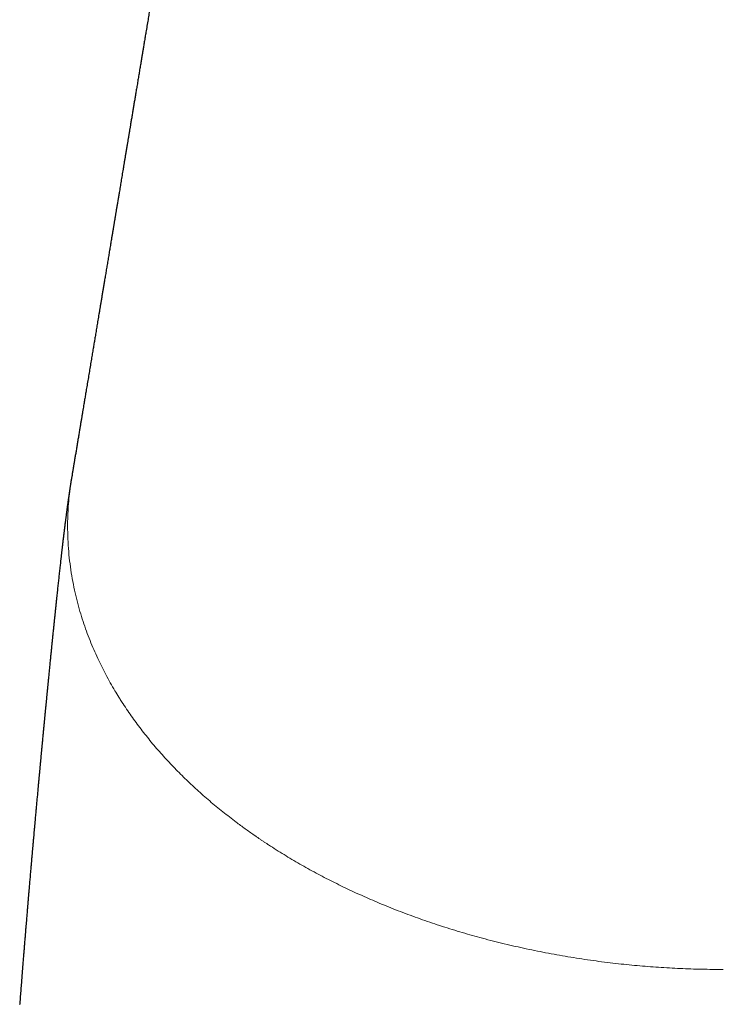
# Model space of a CAD drawing. Header units: millimetres. Extents: x 8 to 646, y 12 to 530.
# Tile 30 of 45: x 310 to 331, y 464 to 493. Entities that reach past the tile are written whole.
import ezdxf

# ---------------------------------------------------------------- set-up
doc = ezdxf.new("R2010")
doc.units = ezdxf.units.MM

msp = doc.modelspace()

# ---------------------------------------------------------------- linework, layer by layer
at = {"color": 7, "linetype": 'Continuous', "lineweight": 30}
for p, q in [((311.406, 479.476), (311.404, 479.464)), ((309.847, 463.67), (309.848, 463.674))]:
    msp.add_line(p, q, dxfattribs=at)
for points, knots in [([(317.961, 518.826), (317.961, 518.823), (317.957, 518.801), (317.951, 518.761), (317.941, 518.706), (317.933, 518.655), (317.925, 518.608), (317.918, 518.564), (317.911, 518.523), (317.905, 518.485), (317.899, 518.448), (317.893, 518.414), (317.888, 518.383), (317.883, 518.353), (317.878, 518.326), (317.874, 518.302), (317.871, 518.279), (317.867, 518.259), (317.864, 518.242), (317.862, 518.227), (317.86, 518.214), (317.858, 518.203), (317.855, 518.188), (317.852, 518.17), (317.849, 518.147), (317.844, 518.122), (317.84, 518.094), (317.835, 518.063), (317.829, 518.03), (317.823, 517.996), (317.818, 517.96), (317.812, 517.925), (317.806, 517.889), (317.8, 517.853), (317.794, 517.818), (317.787, 517.774), (317.778, 517.72), (317.767, 517.658), (317.757, 517.599), (317.749, 517.548), (317.742, 517.506), (317.736, 517.472), (317.731, 517.44), (317.726, 517.409), (317.721, 517.378), (317.716, 517.347), (317.71, 517.316), (317.706, 517.288), (317.701, 517.262), (317.697, 517.237), (317.693, 517.21), (317.688, 517.18), (317.682, 517.147), (317.676, 517.111), (317.67, 517.072), (317.663, 517.031), (317.656, 516.988), (317.648, 516.942), (317.64, 516.895), (317.631, 516.841), (317.622, 516.781), (317.611, 516.716), (317.599, 516.648), (317.588, 516.577), (317.574, 516.498), (317.56, 516.41), (317.544, 516.313), (317.528, 516.217), (317.512, 516.12), (317.496, 516.025), (317.48, 515.93), (317.464, 515.833), (317.447, 515.735), (317.431, 515.635), (317.415, 515.537), (317.399, 515.442), (317.383, 515.349), (317.368, 515.258), (317.353, 515.17), (317.339, 515.082), (317.325, 514.996), (317.31, 514.911), (317.297, 514.828), (317.283, 514.747), (317.27, 514.667), (317.258, 514.593), (317.246, 514.525), (317.236, 514.464), (317.226, 514.401), (317.215, 514.337), (317.204, 514.27), (317.192, 514.201), (317.181, 514.131), (317.169, 514.061), (317.158, 513.993), (317.147, 513.926), (317.135, 513.859), (317.124, 513.791), (317.113, 513.722), (317.101, 513.654), (317.09, 513.584), (317.078, 513.515), (317.067, 513.446), (317.056, 513.38), (317.045, 513.317), (317.035, 513.255), (317.025, 513.195), (317.012, 513.118), (316.996, 513.022), (316.977, 512.908), (316.958, 512.795), (316.94, 512.684), (316.922, 512.576), (316.904, 512.467), (316.886, 512.357), (316.867, 512.244), (316.848, 512.133), (316.831, 512.027), (316.813, 511.923), (316.796, 511.819), (316.779, 511.715), (316.761, 511.611), (316.744, 511.509), (316.726, 511.395), (316.705, 511.271), (316.682, 511.135), (316.66, 511), (316.641, 510.885), (316.625, 510.79), (316.612, 510.715), (316.6, 510.642), (316.588, 510.57), (316.577, 510.501), (316.566, 510.434), (316.555, 510.37), (316.544, 510.307), (316.535, 510.251), (316.526, 510.199), (316.518, 510.151), (316.51, 510.103), (316.502, 510.052), (316.492, 509.995), (316.482, 509.93), (316.47, 509.857), (316.455, 509.773), (316.439, 509.677), (316.422, 509.569), (316.403, 509.459), (316.385, 509.347), (316.366, 509.233), (316.347, 509.12), (316.328, 509.009), (316.31, 508.899), (316.29, 508.781), (316.269, 508.654), (316.246, 508.517), (316.224, 508.38), (316.201, 508.243), (316.181, 508.123), (316.164, 508.02), (316.149, 507.935), (316.136, 507.853), (316.123, 507.774), (316.11, 507.698), (316.099, 507.633), (316.09, 507.578), (316.082, 507.53), (316.074, 507.481), (316.066, 507.431), (316.056, 507.374), (316.045, 507.31), (316.033, 507.237), (316.014, 507.121), (315.987, 506.962), (315.961, 506.8), (315.94, 506.678), (315.926, 506.594), (315.912, 506.508), (315.897, 506.42), (315.882, 506.33), (315.868, 506.244), (315.854, 506.163), (315.842, 506.088), (315.829, 506.011), (315.816, 505.933), (315.803, 505.856), (315.79, 505.776), (315.776, 505.692), (315.762, 505.606), (315.748, 505.523), (315.734, 505.442), (315.721, 505.364), (315.709, 505.289), (315.697, 505.217), (315.685, 505.146), (315.674, 505.079), (315.663, 505.015), (315.653, 504.954), (315.643, 504.894), (315.633, 504.833), (315.622, 504.77), (315.612, 504.705), (315.601, 504.639), (315.589, 504.57), (315.577, 504.499), (315.565, 504.426), (315.552, 504.349), (315.539, 504.272), (315.526, 504.192), (315.513, 504.112), (315.499, 504.03), (315.484, 503.938), (315.467, 503.836), (315.448, 503.723), (315.432, 503.628), (315.42, 503.553), (315.411, 503.499), (315.402, 503.446), (315.393, 503.395), (315.384, 503.34), (315.375, 503.284), (315.365, 503.225), (315.356, 503.168), (315.347, 503.114), (315.338, 503.062), (315.33, 503.013), (315.32, 502.957), (315.31, 502.894), (315.298, 502.821), (315.285, 502.747), (315.273, 502.67), (315.26, 502.592), (315.246, 502.512), (315.233, 502.432), (315.219, 502.35), (315.205, 502.266), (315.191, 502.179), (315.177, 502.095), (315.163, 502.014), (315.15, 501.937), (315.138, 501.86), (315.125, 501.784), (315.113, 501.71), (315.1, 501.634), (315.087, 501.556), (315.074, 501.476), (315.061, 501.398), (315.049, 501.325), (315.037, 501.255), (315.025, 501.187), (315.014, 501.118), (315.002, 501.047), (314.99, 500.975), (314.978, 500.901), (314.965, 500.823), (314.951, 500.742), (314.937, 500.656), (314.923, 500.57), (314.908, 500.484), (314.893, 500.395), (314.878, 500.302), (314.862, 500.207), (314.846, 500.113), (314.831, 500.018), (314.815, 499.922), (314.798, 499.824), (314.782, 499.724), (314.764, 499.62), (314.747, 499.515), (314.729, 499.408), (314.711, 499.301), (314.694, 499.195), (314.676, 499.09), (314.659, 498.987), (314.642, 498.884), (314.626, 498.789), (314.611, 498.703), (314.598, 498.624), (314.585, 498.546), (314.573, 498.469), (314.56, 498.393), (314.548, 498.32), (314.536, 498.249), (314.525, 498.181), (314.514, 498.116), (314.503, 498.054), (314.494, 497.995), (314.484, 497.938), (314.475, 497.884), (314.467, 497.833), (314.459, 497.785), (314.451, 497.739), (314.444, 497.698), (314.438, 497.66), (314.432, 497.624), (314.425, 497.586), (314.419, 497.546), (314.412, 497.503), (314.404, 497.459), (314.397, 497.413), (314.389, 497.366), (314.379, 497.307), (314.367, 497.238), (314.354, 497.157), (314.34, 497.074), (314.326, 496.989), (314.311, 496.9), (314.298, 496.82), (314.286, 496.748), (314.275, 496.685), (314.265, 496.622), (314.255, 496.561), (314.245, 496.502), (314.235, 496.444), (314.225, 496.384), (314.215, 496.321), (314.204, 496.256), (314.193, 496.194), (314.184, 496.138), (314.176, 496.089), (314.168, 496.045), (314.161, 496), (314.152, 495.948), (314.142, 495.887), (314.13, 495.817), (314.118, 495.744), (314.106, 495.669), (314.093, 495.591), (314.079, 495.51), (314.066, 495.427), (314.051, 495.342), (314.037, 495.255), (314.018, 495.14), (313.994, 494.999), (313.967, 494.834), (313.94, 494.675), (313.914, 494.52), (313.889, 494.367), (313.864, 494.217), (313.839, 494.069), (313.813, 493.913), (313.786, 493.75), (313.758, 493.581), (313.73, 493.412), (313.7, 493.236), (313.67, 493.053), (313.644, 492.901), (313.625, 492.787), (313.613, 492.712), (313.601, 492.639), (313.589, 492.568), (313.577, 492.498), (313.566, 492.431), (313.555, 492.365), (313.545, 492.306), (313.536, 492.252), (313.528, 492.203), (313.52, 492.154), (313.511, 492.1), (313.501, 492.04), (313.49, 491.975), (313.479, 491.908), (313.467, 491.838), (313.455, 491.766), (313.443, 491.691), (313.43, 491.616), (313.418, 491.541), (313.405, 491.466), (313.392, 491.39), (313.38, 491.313), (313.367, 491.236), (313.351, 491.141), (313.332, 491.027), (313.31, 490.896), (313.288, 490.766), (313.267, 490.639), (313.246, 490.514), (313.229, 490.409), (313.215, 490.323), (313.204, 490.258), (313.193, 490.194), (313.183, 490.133), (313.173, 490.075), (313.164, 490.022), (313.157, 489.976), (313.15, 489.935), (313.143, 489.896), (313.137, 489.858), (313.131, 489.821), (313.125, 489.785), (313.118, 489.747), (313.112, 489.706), (313.104, 489.662), (313.096, 489.615), (313.088, 489.565), (313.079, 489.513), (313.07, 489.459), (313.061, 489.403), (313.051, 489.345), (313.041, 489.284), (313.028, 489.207), (313.013, 489.116), (312.996, 489.013), (312.979, 488.911), (312.963, 488.812), (312.946, 488.715), (312.931, 488.621), (312.915, 488.529), (312.9, 488.439), (312.886, 488.351), (312.871, 488.265), (312.857, 488.181), (312.844, 488.099), (312.831, 488.025), (312.82, 487.957), (312.81, 487.897), (312.8, 487.839), (312.79, 487.78), (312.78, 487.72), (312.771, 487.661), (312.761, 487.604), (312.752, 487.549), (312.743, 487.497), (312.735, 487.447), (312.727, 487.399), (312.72, 487.358), (312.714, 487.324), (312.709, 487.295), (312.705, 487.267), (312.7, 487.24), (312.696, 487.213), (312.691, 487.184), (312.686, 487.154), (312.68, 487.121), (312.675, 487.085), (312.668, 487.048), (312.662, 487.009), (312.655, 486.967), (312.648, 486.924), (312.64, 486.878), (312.632, 486.83), (312.624, 486.781), (312.616, 486.732), (312.607, 486.681), (312.598, 486.629), (312.584, 486.543), (312.564, 486.425), (312.539, 486.274), (312.514, 486.121), (312.488, 485.967), (312.462, 485.812), (312.437, 485.66), (312.412, 485.509), (312.388, 485.37), (312.367, 485.24), (312.347, 485.121), (312.328, 485.005), (312.309, 484.891), (312.29, 484.779), (312.272, 484.671), (312.255, 484.568), (312.238, 484.469), (312.222, 484.372), (312.206, 484.277), (312.191, 484.186), (312.176, 484.099), (312.163, 484.016), (312.149, 483.934), (312.135, 483.852), (312.122, 483.772), (312.109, 483.692), (312.096, 483.618), (312.084, 483.547), (312.073, 483.479), (312.061, 483.408), (312.049, 483.334), (312.036, 483.258), (312.023, 483.179), (312.009, 483.097), (311.995, 483.012), (311.981, 482.925), (311.966, 482.834), (311.95, 482.742), (311.935, 482.65), (311.92, 482.56), (311.904, 482.468), (311.889, 482.377), (311.874, 482.284), (311.859, 482.194), (311.844, 482.107), (311.831, 482.025), (311.818, 481.948), (311.806, 481.875), (311.794, 481.805), (311.782, 481.736), (311.77, 481.661), (311.756, 481.579), (311.741, 481.488), (311.725, 481.393), (311.709, 481.295), (311.692, 481.192), (311.674, 481.088), (311.657, 480.982), (311.637, 480.866), (311.616, 480.74), (311.594, 480.607), (311.572, 480.476), (311.551, 480.348), (311.53, 480.222), (311.509, 480.099), (311.494, 480.006), (311.483, 479.942), (311.477, 479.904), (311.47, 479.866), (311.464, 479.827), (311.457, 479.785), (311.45, 479.741), (311.442, 479.694), (311.433, 479.643), (311.424, 479.588), (311.415, 479.532), (311.408, 479.495), (311.405, 479.476)], [0, 0, 0, 0, 0.000205, 0.001669, 0.003063, 0.004387, 0.00554, 0.006635, 0.007671, 0.008648, 0.009567, 0.010428, 0.01123, 0.011973, 0.012658, 0.013284, 0.013852, 0.014361, 0.014788, 0.015163, 0.015485, 0.015762, 0.016049, 0.016566, 0.017147, 0.017791, 0.018499, 0.019271, 0.020106, 0.021006, 0.021886, 0.022808, 0.023721, 0.024619, 0.025503, 0.026373, 0.027991, 0.029557, 0.031069, 0.032527, 0.033417, 0.034276, 0.03509, 0.035859, 0.036583, 0.03744, 0.038224, 0.038935, 0.039573, 0.040203, 0.04088, 0.041604, 0.042466, 0.043386, 0.044365, 0.045402, 0.046498, 0.047652, 0.048861, 0.050106, 0.051721, 0.053389, 0.055111, 0.056887, 0.058717, 0.061129, 0.063591, 0.066042, 0.068482, 0.07091, 0.073318, 0.075684, 0.078265, 0.080791, 0.083261, 0.085676, 0.088036, 0.090338, 0.092579, 0.09476, 0.096981, 0.099135, 0.101222, 0.103255, 0.105292, 0.107339, 0.108882, 0.110431, 0.112011, 0.113645, 0.115331, 0.117071, 0.118864, 0.120703, 0.122374, 0.124062, 0.125766, 0.127487, 0.129224, 0.130978, 0.132706, 0.134516, 0.136258, 0.137931, 0.139536, 0.141073, 0.142575, 0.144097, 0.146943, 0.149859, 0.152839, 0.155535, 0.158263, 0.161023, 0.163824, 0.166691, 0.169627, 0.172199, 0.174821, 0.177486, 0.180136, 0.182758, 0.18535, 0.187914, 0.191395, 0.194843, 0.198262, 0.201652, 0.203571, 0.205481, 0.207352, 0.209171, 0.210937, 0.212621, 0.214254, 0.215836, 0.217367, 0.218557, 0.219759, 0.221, 0.222277, 0.223593, 0.225373, 0.227218, 0.229127, 0.231796, 0.234526, 0.237318, 0.240171, 0.243085, 0.245954, 0.248778, 0.251559, 0.254295, 0.25778, 0.261249, 0.264719, 0.268188, 0.271658, 0.273891, 0.276047, 0.278124, 0.280124, 0.282046, 0.283889, 0.285085, 0.286281, 0.287516, 0.288788, 0.290097, 0.29187, 0.293707, 0.295609, 0.300736, 0.305794, 0.30792, 0.310047, 0.312225, 0.31446, 0.31675, 0.319098, 0.320981, 0.3229, 0.324853, 0.32684, 0.328807, 0.330729, 0.332977, 0.335159, 0.337276, 0.339328, 0.341315, 0.343204, 0.345044, 0.346839, 0.34859, 0.350168, 0.351709, 0.353219, 0.354768, 0.356373, 0.358005, 0.35969, 0.36143, 0.363225, 0.365112, 0.367052, 0.369029, 0.37104, 0.373086, 0.375165, 0.377279, 0.380092, 0.382964, 0.385894, 0.387295, 0.388677, 0.390021, 0.391328, 0.392596, 0.394158, 0.395657, 0.397095, 0.398471, 0.399785, 0.401037, 0.402232, 0.404022, 0.405863, 0.407757, 0.409701, 0.411697, 0.413756, 0.415763, 0.417836, 0.419974, 0.422176, 0.424444, 0.426384, 0.428367, 0.430334, 0.432255, 0.434131, 0.435961, 0.438058, 0.440092, 0.442062, 0.443969, 0.445681, 0.447405, 0.449167, 0.450965, 0.4528, 0.454672, 0.45658, 0.458723, 0.460909, 0.463107, 0.465296, 0.467478, 0.469903, 0.472319, 0.474724, 0.477119, 0.479544, 0.482036, 0.484593, 0.487216, 0.489905, 0.492644, 0.495364, 0.498057, 0.500724, 0.503364, 0.505978, 0.508566, 0.510581, 0.512579, 0.514561, 0.516527, 0.518463, 0.520332, 0.522134, 0.523869, 0.525508, 0.527082, 0.52859, 0.530033, 0.531411, 0.532701, 0.533927, 0.535091, 0.536192, 0.537058, 0.537977, 0.53895, 0.539977, 0.541058, 0.542172, 0.543339, 0.544558, 0.545825, 0.547804, 0.549849, 0.551959, 0.554136, 0.556379, 0.558688, 0.56028, 0.561899, 0.563493, 0.565044, 0.566553, 0.568019, 0.569443, 0.571159, 0.572808, 0.574392, 0.575909, 0.577055, 0.578164, 0.579292, 0.580452, 0.582165, 0.583946, 0.585793, 0.587707, 0.589687, 0.591734, 0.593848, 0.596029, 0.598263, 0.600485, 0.604795, 0.609031, 0.613045, 0.61699, 0.620866, 0.624677, 0.628449, 0.632187, 0.636551, 0.640868, 0.645143, 0.64943, 0.654265, 0.659138, 0.661062, 0.66297, 0.664831, 0.666645, 0.668411, 0.670129, 0.6718, 0.673424, 0.674666, 0.675887, 0.677141, 0.678441, 0.680031, 0.681682, 0.683396, 0.685173, 0.687012, 0.688914, 0.690878, 0.692734, 0.694642, 0.696601, 0.698567, 0.700516, 0.702447, 0.705853, 0.709202, 0.712496, 0.715734, 0.718916, 0.722042, 0.723768, 0.725444, 0.727059, 0.728611, 0.730101, 0.731529, 0.732608, 0.733648, 0.73465, 0.735614, 0.736539, 0.737439, 0.738402, 0.739443, 0.740562, 0.741758, 0.743033, 0.744385, 0.745732, 0.747147, 0.748632, 0.750187, 0.75181, 0.754493, 0.757126, 0.759708, 0.762239, 0.764718, 0.767104, 0.76944, 0.771728, 0.773965, 0.776154, 0.778293, 0.780383, 0.782424, 0.783992, 0.785527, 0.787016, 0.788456, 0.790035, 0.791552, 0.793007, 0.794401, 0.795732, 0.797003, 0.798211, 0.799358, 0.800128, 0.800867, 0.801576, 0.802255, 0.802928, 0.803647, 0.804426, 0.805266, 0.806167, 0.807109, 0.808108, 0.809166, 0.810282, 0.811456, 0.812689, 0.813904, 0.815171, 0.816488, 0.817813, 0.819133, 0.823028, 0.826871, 0.830663, 0.834669, 0.838616, 0.842505, 0.846334, 0.850104, 0.853189, 0.856214, 0.859181, 0.862089, 0.864939, 0.867729, 0.870306, 0.872831, 0.875304, 0.877724, 0.880105, 0.882245, 0.884361, 0.886454, 0.888524, 0.89057, 0.892594, 0.89462, 0.896283, 0.898017, 0.899821, 0.901696, 0.903641, 0.905657, 0.907743, 0.909899, 0.912126, 0.914423, 0.91679, 0.919151, 0.921459, 0.923713, 0.92613, 0.928482, 0.930768, 0.93299, 0.935147, 0.937047, 0.938893, 0.940686, 0.942425, 0.944141, 0.94642, 0.948737, 0.951091, 0.953656, 0.956263, 0.958914, 0.961608, 0.964344, 0.967816, 0.971219, 0.974553, 0.977818, 0.981015, 0.984142, 0.9872, 0.988145, 0.989083, 0.990043, 0.991053, 0.992115, 0.993227, 0.994391, 0.99573, 0.99713, 0.998592, 1, 1, 1, 1]), ([(311.403, 479.464), (311.402, 479.46), (311.4, 479.451), (311.398, 479.437), (311.396, 479.425), (311.394, 479.413), (311.392, 479.4), (311.39, 479.385), (311.386, 479.362), (311.381, 479.333), (311.376, 479.298), (311.37, 479.261), (311.364, 479.222), (311.357, 479.182), (311.351, 479.141), (311.346, 479.105), (311.341, 479.073), (311.337, 479.047), (311.333, 479.022), (311.33, 478.998), (311.326, 478.975), (311.323, 478.952), (311.319, 478.926), (311.315, 478.897), (311.311, 478.867), (311.307, 478.841), (311.303, 478.816), (311.3, 478.792), (311.296, 478.766), (311.292, 478.737), (311.288, 478.706), (311.284, 478.676), (311.28, 478.648), (311.276, 478.624), (311.273, 478.6), (311.27, 478.577), (311.267, 478.552), (311.263, 478.528), (311.26, 478.504), (311.257, 478.479), (311.253, 478.449), (311.248, 478.415), (311.244, 478.382), (311.239, 478.349), (311.235, 478.313), (311.23, 478.275), (311.225, 478.238), (311.221, 478.203), (311.217, 478.171), (311.213, 478.144), (311.21, 478.12), (311.207, 478.097), (311.204, 478.075), (311.201, 478.051), (311.198, 478.026), (311.195, 478.001), (311.192, 477.978), (311.189, 477.956), (311.187, 477.933), (311.184, 477.908), (311.18, 477.883), (311.178, 477.859), (311.175, 477.835), (311.172, 477.811), (311.169, 477.789), (311.167, 477.769), (311.164, 477.748), (311.161, 477.727), (311.159, 477.706), (311.157, 477.687), (311.155, 477.672), (311.153, 477.656), (311.151, 477.639), (311.149, 477.619), (311.146, 477.597), (311.143, 477.576), (311.141, 477.552), (311.138, 477.526), (311.134, 477.495), (311.13, 477.46), (311.126, 477.424), (311.122, 477.39), (311.117, 477.354), (311.113, 477.317), (311.108, 477.277), (311.104, 477.239), (311.1, 477.204), (311.096, 477.171), (311.093, 477.138), (311.089, 477.104), (311.085, 477.068), (311.081, 477.032), (311.076, 476.996), (311.069, 476.926), (311.056, 476.81), (311.038, 476.652), (311.02, 476.486), (311.002, 476.322), (310.985, 476.16), (310.967, 475.992), (310.954, 475.869), (310.946, 475.792), (310.943, 475.764), (310.94, 475.736), (310.937, 475.706), (310.934, 475.678), (310.931, 475.65), (310.928, 475.622), (310.925, 475.593), (310.922, 475.562), (310.918, 475.532), (310.915, 475.503), (310.913, 475.478), (310.911, 475.457), (310.908, 475.432), (310.905, 475.403), (310.902, 475.37), (310.898, 475.337), (310.895, 475.304), (310.891, 475.27), (310.888, 475.236), (310.884, 475.203), (310.881, 475.168), (310.877, 475.134), (310.874, 475.102), (310.871, 475.076), (310.869, 475.054), (310.867, 475.034), (310.865, 475.012), (310.862, 474.987), (310.858, 474.945), (310.852, 474.886), (310.845, 474.82), (310.839, 474.763), (310.835, 474.716), (310.83, 474.671), (310.826, 474.629), (310.822, 474.589), (310.818, 474.553), (310.814, 474.517), (310.811, 474.48), (310.807, 474.441), (310.803, 474.403), (310.8, 474.371), (310.797, 474.341), (310.794, 474.31), (310.79, 474.273), (310.786, 474.229), (310.78, 474.177), (310.775, 474.121), (310.769, 474.062), (310.762, 473.993), (310.755, 473.92), (310.747, 473.843), (310.74, 473.773), (310.734, 473.707), (310.727, 473.64), (310.72, 473.57), (310.714, 473.509), (310.709, 473.461), (310.706, 473.428), (310.703, 473.396), (310.7, 473.366), (310.697, 473.336), (310.694, 473.306), (310.691, 473.273), (310.687, 473.239), (310.684, 473.203), (310.68, 473.168), (310.677, 473.134), (310.674, 473.098), (310.67, 473.06), (310.666, 473.021), (310.663, 472.986), (310.66, 472.953), (310.656, 472.918), (310.652, 472.877), (310.648, 472.83), (310.643, 472.781), (310.638, 472.732), (310.634, 472.685), (310.629, 472.643), (310.626, 472.607), (310.623, 472.578), (310.621, 472.552), (310.618, 472.524), (310.615, 472.491), (310.611, 472.451), (310.607, 472.41), (310.603, 472.366), (310.599, 472.323), (310.592, 472.257), (310.584, 472.172), (310.574, 472.067), (310.566, 471.982), (310.559, 471.915), (310.555, 471.865), (310.55, 471.812), (310.544, 471.754), (310.538, 471.691), (310.532, 471.627), (310.526, 471.567), (310.521, 471.513), (310.517, 471.465), (310.513, 471.426), (310.51, 471.396), (310.508, 471.373), (310.506, 471.352), (310.504, 471.331), (310.502, 471.31), (310.499, 471.283), (310.496, 471.25), (310.493, 471.212), (310.489, 471.172), (310.485, 471.131), (310.481, 471.089), (310.477, 471.047), (310.474, 471.007), (310.47, 470.971), (310.467, 470.94), (310.465, 470.912), (310.462, 470.885), (310.459, 470.856), (310.456, 470.823), (310.453, 470.786), (310.449, 470.747), (310.445, 470.707), (310.442, 470.666), (310.438, 470.622), (310.433, 470.576), (310.429, 470.528), (310.425, 470.483), (310.421, 470.439), (310.416, 470.393), (310.412, 470.343), (310.407, 470.289), (310.401, 470.223), (310.394, 470.148), (310.386, 470.064), (310.379, 469.984), (310.372, 469.909), (310.365, 469.836), (310.358, 469.763), (310.351, 469.686), (310.344, 469.608), (310.337, 469.529), (310.33, 469.452), (310.323, 469.37), (310.315, 469.284), (310.306, 469.19), (310.298, 469.091), (310.288, 468.988), (310.279, 468.884), (310.27, 468.784), (310.263, 468.7), (310.257, 468.632), (310.252, 468.577), (310.247, 468.519), (310.241, 468.459), (310.237, 468.406), (310.232, 468.359), (310.229, 468.319), (310.225, 468.278), (310.221, 468.235), (310.218, 468.19), (310.214, 468.146), (310.21, 468.106), (310.207, 468.07), (310.204, 468.041), (310.202, 468.018), (310.201, 468), (310.199, 467.98), (310.197, 467.954), (310.194, 467.919), (310.19, 467.878), (310.186, 467.832), (310.182, 467.779), (310.177, 467.72), (310.171, 467.655), (310.165, 467.586), (310.159, 467.512), (310.152, 467.434), (310.145, 467.351), (310.137, 467.266), (310.131, 467.191), (310.126, 467.129), (310.122, 467.081), (310.118, 467.04), (310.115, 467.004), (310.111, 466.961), (310.107, 466.912), (310.103, 466.857), (310.098, 466.807), (310.095, 466.762), (310.091, 466.719), (310.088, 466.679), (310.084, 466.638), (310.08, 466.593), (310.076, 466.541), (310.071, 466.481), (310.066, 466.415), (310.059, 466.342), (310.053, 466.262), (310.046, 466.175), (310.038, 466.081), (310.029, 465.978), (310.02, 465.868), (310.011, 465.75), (310, 465.624), (309.99, 465.492), (309.979, 465.353), (309.967, 465.208), (309.955, 465.055), (309.942, 464.894), (309.928, 464.724), (309.914, 464.545), (309.9, 464.359), (309.884, 464.165), (309.869, 463.963), (309.856, 463.798), (309.849, 463.701), (309.847, 463.674)], [0, 0, 0, 0, 0.0015812, 0.0034077, 0.0048365, 0.0058698, 0.0070801, 0.0084879, 0.0101169, 0.013356, 0.0167871, 0.0200392, 0.0240034, 0.0276873, 0.0314551, 0.0356283, 0.0381462, 0.040738, 0.043166, 0.0453478, 0.0474487, 0.0496059, 0.0520723, 0.0550888, 0.0579091, 0.0604524, 0.0627654, 0.0648957, 0.0673974, 0.0702694, 0.0732224, 0.0761838, 0.0788282, 0.0811368, 0.0831891, 0.0855209, 0.0878802, 0.0901875, 0.0924213, 0.0944708, 0.0973778, 0.1008696, 0.1038581, 0.1066135, 0.1102421, 0.1139415, 0.1171897, 0.120536, 0.1235083, 0.1259416, 0.1280826, 0.1300889, 0.1320383, 0.1341762, 0.1365245, 0.138815, 0.1410379, 0.1428441, 0.1447528, 0.1471482, 0.1494793, 0.1515172, 0.1535683, 0.1557825, 0.1578348, 0.1595349, 0.1611522, 0.1631631, 0.1652788, 0.1666582, 0.1679758, 0.1692804, 0.1707759, 0.1724857, 0.1744092, 0.1764339, 0.1781525, 0.1804477, 0.1831611, 0.186279, 0.1893932, 0.1922865, 0.1949604, 0.1983381, 0.2017335, 0.2049211, 0.207862, 0.2105875, 0.2131801, 0.2158996, 0.2189857, 0.2219375, 0.2247715, 0.2278719, 0.2389663, 0.2525731, 0.2654581, 0.2776319, 0.2901871, 0.3023092, 0.3151051, 0.3171264, 0.3190767, 0.3211835, 0.3233586, 0.3253882, 0.3272114, 0.3293986, 0.331386, 0.3335648, 0.3358974, 0.3379766, 0.3396762, 0.3410584, 0.3425333, 0.3448803, 0.347295, 0.3495048, 0.351766, 0.3542276, 0.356583, 0.3587836, 0.3611471, 0.3638418, 0.3659381, 0.367741, 0.3691899, 0.370404, 0.3718874, 0.3736849, 0.3755413, 0.3804698, 0.3856267, 0.3888914, 0.3920612, 0.3950299, 0.3978396, 0.4005178, 0.4029451, 0.405076, 0.407579, 0.4102989, 0.4127732, 0.4149079, 0.4167155, 0.4186687, 0.4208636, 0.4239677, 0.4274027, 0.4310217, 0.4348156, 0.4387703, 0.44398, 0.4489034, 0.4533242, 0.4574196, 0.4613711, 0.4657948, 0.4705494, 0.4727584, 0.4748219, 0.4767564, 0.4785951, 0.4803529, 0.4823636, 0.4842223, 0.4863259, 0.4886229, 0.4908211, 0.4928743, 0.494783, 0.4974232, 0.4997596, 0.5018883, 0.5038129, 0.5058046, 0.5082762, 0.5112182, 0.5141992, 0.5171208, 0.5199839, 0.5227337, 0.5246605, 0.5263634, 0.5278444, 0.5293455, 0.5314082, 0.5337694, 0.5362964, 0.5388447, 0.5414155, 0.5440081, 0.5504401, 0.5564241, 0.5623733, 0.5652235, 0.5681167, 0.5710578, 0.5743316, 0.5781042, 0.5819016, 0.5853463, 0.588439, 0.5911808, 0.5936152, 0.5950511, 0.5963615, 0.5975466, 0.5986118, 0.5998091, 0.6012748, 0.6031753, 0.605375, 0.6076685, 0.6099985, 0.6123663, 0.6147282, 0.6170702, 0.6190999, 0.6207752, 0.6223082, 0.6237211, 0.6253521, 0.6272014, 0.6292688, 0.6315536, 0.6336789, 0.6359567, 0.638387, 0.6409707, 0.6436907, 0.6462199, 0.6484305, 0.6510622, 0.6538064, 0.6567526, 0.6598971, 0.6646507, 0.6692166, 0.6735862, 0.6776996, 0.6815487, 0.685521, 0.6896033, 0.6939387, 0.6982177, 0.7024054, 0.7064595, 0.71143, 0.7162296, 0.7215481, 0.7272364, 0.732798, 0.738165, 0.7431401, 0.7460298, 0.7489705, 0.7519916, 0.7551014, 0.758441, 0.7604389, 0.762524, 0.7646981, 0.7669603, 0.7693104, 0.771712, 0.7738679, 0.7757095, 0.7772413, 0.7784649, 0.7793776, 0.7800336, 0.7815382, 0.783468, 0.7855508, 0.7879721, 0.7907323, 0.7938148, 0.7971966, 0.8008024, 0.8046333, 0.8086885, 0.8129678, 0.8174716, 0.8218873, 0.8246504, 0.8270955, 0.8292228, 0.8310323, 0.8326833, 0.8357891, 0.8387145, 0.8411738, 0.8434893, 0.8456594, 0.8477273, 0.8496725, 0.8519911, 0.854682, 0.8577464, 0.8611832, 0.8649225, 0.8690206, 0.873479, 0.8782968, 0.8835722, 0.8892196, 0.89524, 0.9016333, 0.9083994, 0.9154074, 0.922775, 0.9305017, 0.9385872, 0.9472091, 0.9562041, 0.9655731, 0.9753162, 0.9854328, 0.9959227, 1, 1, 1, 1])]:
    msp.add_open_spline(points, degree=3, knots=knots, dxfattribs=at)
at = {"color": 8, "linetype": 'Continuous', "lineweight": 0}
msp.add_open_spline([(311.404, 479.464), (311.401, 479.445), (311.38, 479.332), (311.352, 479.122), (311.32, 478.831), (311.297, 478.532), (311.284, 478.226), (311.281, 477.892), (311.293, 477.534), (311.321, 477.158), (311.364, 476.793), (311.42, 476.44), (311.487, 476.1), (311.564, 475.773), (311.65, 475.459), (311.743, 475.157), (311.844, 474.865), (311.952, 474.583), (312.065, 474.311), (312.182, 474.05), (312.303, 473.802), (312.429, 473.557), (312.56, 473.316), (312.692, 473.09), (312.783, 472.94), (312.833, 472.86), (312.846, 472.839), (312.859, 472.818), (312.873, 472.797), (312.886, 472.776), (312.899, 472.755), (312.997, 472.603), (313.185, 472.324), (313.479, 471.924), (313.788, 471.536), (314.112, 471.16), (314.449, 470.797), (314.798, 470.445), (315.162, 470.103), (315.539, 469.77), (315.93, 469.447), (316.285, 469.172), (316.601, 468.939), (316.806, 468.794), (316.945, 468.698), (317.017, 468.648), (317.089, 468.6), (317.162, 468.551), (317.234, 468.503), (317.435, 468.371), (317.769, 468.16), (318.244, 467.879), (318.728, 467.609), (319.223, 467.352), (319.725, 467.107), (320.236, 466.874), (320.772, 466.645), (321.333, 466.423), (321.92, 466.209), (322.513, 466.009), (323.114, 465.823), (323.733, 465.648), (324.373, 465.485), (325.032, 465.335), (325.696, 465.201), (326.365, 465.083), (327.038, 464.982), (327.703, 464.898), (328.357, 464.832), (329, 464.781), (329.645, 464.745), (330.292, 464.722), (330.723, 464.719), (330.939, 464.718)], degree=3, knots=[0, 0, 0, 0, 0.002479, 0.014855, 0.027538, 0.040528, 0.053825, 0.067429, 0.084223, 0.100572, 0.116478, 0.131939, 0.146956, 0.161273, 0.175161, 0.188619, 0.201649, 0.214475, 0.226856, 0.238795, 0.25029, 0.261342, 0.272987, 0.284097, 0.293431, 0.294453, 0.295469, 0.296481, 0.297487, 0.298488, 0.299483, 0.300474, 0.320356, 0.340015, 0.359454, 0.378676, 0.397683, 0.416475, 0.435054, 0.453905, 0.472533, 0.490939, 0.502968, 0.514902, 0.518012, 0.521115, 0.524212, 0.527303, 0.530387, 0.533464, 0.552815, 0.572068, 0.591229, 0.610304, 0.629298, 0.648216, 0.667062, 0.687713, 0.708285, 0.728781, 0.749204, 0.769554, 0.791203, 0.812803, 0.834362, 0.855886, 0.877383, 0.898859, 0.919095, 0.939322, 0.959546, 0.97977, 1, 1, 1, 1], dxfattribs=at)

doc.saveas('drawing.dxf')
